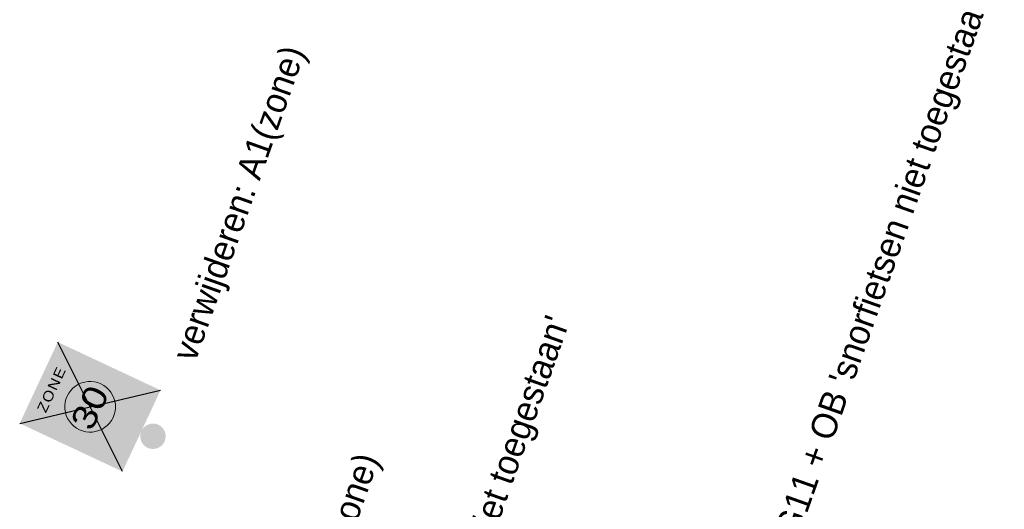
# Model space of a CAD drawing. Header units: metres. Extents: x 136326 to 138181, y 453212 to 454732.
# Tile 13 of 55: x 136482 to 136511, y 453620 to 453635. Entities that reach past the tile are written whole.
import ezdxf
from ezdxf.enums import TextEntityAlignment as Align

# ---------------------------------------------------------------- set-up
doc = ezdxf.new("R2010")
doc.units = ezdxf.units.M
doc.layers.add('-DR-nw-inr-bebording-txt', color=2, linetype='Continuous')
doc.layers.add('mob_bebording', color=7, linetype='Continuous', lineweight=0)
doc.styles.add('eurostile', font='txt')
doc.styles.add('Style-Verkeersborden', font='Verkeersborden.shx')

# ---------------------------------------------------------------- blocks, each defined once
blk = doc.blocks.new('bord_A01-ZB')
at = {"layer": 'mob_bebording', "linetype": 'Continuous', "lineweight": 0}
h = blk.add_hatch(color=254, dxfattribs=at)
h.paths.add_polyline_path([(0.265, 0), (0, 0), (-0.265, 0), (-0.265, 0.67), (0.265, 0.67)])
h.paths.add_polyline_path([(0.24, 0.01), (-0.24, 0.01, -0.414214), (-0.255, 0.025), (-0.255, 0.645, -0.414214), (-0.24, 0.66), (0.24, 0.66, -0.414214), (0.255, 0.645), (0.255, 0.025, -0.414214)], flags=17)
h = blk.add_hatch(color=7, dxfattribs=at)
h.paths.add_polyline_path([(0.255, 0.025), (0.255, 0.645, 0.414214), (0.24, 0.66), (-0.24, 0.66, 0.414214), (-0.255, 0.645), (-0.255, 0.025, 0.414214), (-0.24, 0.01), (0.24, 0.01, 0.414214)])
h.paths.add_polyline_path([(0.24, 0.02), (-0.24, 0.02, -0.414214), (-0.245, 0.025), (-0.245, 0.645, -0.414214), (-0.24, 0.65), (0.24, 0.65, -0.414214), (0.245, 0.645), (0.245, 0.025, -0.414214)])
h = blk.add_hatch(color=254, dxfattribs=at)
h.paths.add_polyline_path([(0.245, 0.025), (0.245, 0.645, 0.414214), (0.24, 0.65), (-0.24, 0.65, 0.414214), (-0.245, 0.645), (-0.245, 0.025, 0.414214), (-0.24, 0.02), (0.24, 0.02, 0.414214)])
edge = h.paths.add_edge_path(flags=17)
edge.add_arc((0, 0.335), 0.204, 0, 360)
h = blk.add_hatch(color=10, dxfattribs=at)
edge = h.paths.add_edge_path()
edge.add_arc((0, 0.335), 0.204, 0, 360)
edge = h.paths.add_edge_path()
edge.add_arc((0, 0.335), 0.1972, 0, 360)
h = blk.add_hatch(color=254, dxfattribs=at)
edge = h.paths.add_edge_path()
edge.add_arc((0, 0.335), 0.1972, 0, 360)
edge = h.paths.add_edge_path(flags=17)
edge.add_arc((0, 0.335), 0.1904, 0, 360)
h = blk.add_hatch(color=10, dxfattribs=at)
edge = h.paths.add_edge_path()
edge.add_arc((0, 0.335), 0.1904, 0, 360)
edge = h.paths.add_edge_path()
edge.add_arc((0, 0.335), 0.1496, 0, 360)
h = blk.add_hatch(color=254, dxfattribs=at)
edge = h.paths.add_edge_path()
edge.add_arc((0, 0.335), 0.1496, 0, 180)
edge.add_arc((0, 0.335), 0.1496, 180, 360)
at = {"layer": 'mob_bebording', "color": 254, "linetype": 'Continuous', "lineweight": 0, "flags": 128}
blk.add_lwpolyline([(0.1496, 0.335, 1), (-0.1496, 0.335, 1)], format="xyb", close=True, dxfattribs=at)
at = {"layer": 'mob_bebording', "color": 7, "linetype": 'Continuous', "lineweight": 0, "style": 'Style-Verkeersborden', "width": 1.190476}
blk.add_text('30', height=0.1428, dxfattribs=at).set_placement((-0.0048, 0.335), align=Align.MIDDLE_CENTER)
at = {"layer": 'mob_bebording', "color": 7, "linetype": 'Continuous', "lineweight": 0, "insert": (-0.0026, 0.5845), "char_height": 0.06, "attachment_point": 5, "line_spacing_factor": 0.6, "style": 'Style-Verkeersborden'}
blk.add_mtext('\\H1x;\\W1.16667;\\T1.112;ZONE', dxfattribs=at)

msp = doc.modelspace()

# ---------------------------------------------------------------- hatches: boundary and pattern name
at = {"layer": 'mob_bebording', "linetype": 'Continuous', "lineweight": 0}
h = msp.add_hatch(color=251, dxfattribs=at)
edge = h.paths.add_edge_path(flags=0)
edge.add_arc((136486.151, 453622.4), 0.375, 0, 360)

# ---------------------------------------------------------------- linework, layer by layer
at = {"layer": 'mob_bebording', "color": 10, "lineweight": 30}
for p, q in [((136485.25, 453621.359), (136483.34, 453625.18)), ((136482.216, 453622.78), (136486.374, 453623.759))]:
    msp.add_line(p, q, dxfattribs=at)

# ---------------------------------------------------------------- block references
at = {"layer": 'mob_bebording', "color": 254, "linetype": 'Continuous', "lineweight": 0, "xscale": 5, "yscale": 5, "zscale": 5, "rotation": 64.90269889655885}
msp.add_blockref('bord_A01-ZB', (136485.812, 453622.559), dxfattribs=at)

# ---------------------------------------------------------------- texts
at = {"layer": '-DR-nw-inr-bebording-txt', "style": 'eurostile'}
for s, p in [("verwijderen: G11 + OB 'snorfietsen niet toegestaan'", (136503.291, 453613.994)), ('verwijderen: A1(zone)', (136487.4, 453624.563)), ("verwijderen: G11 + OB 'snorfietsen niet toegestaan'", (136490.822, 453604.217)), ('verwijderen: A2(zone)', (136489.577, 453612.537))]:
    msp.add_text(s, height=0.75, rotation=70.5, dxfattribs=at).set_placement(p)

doc.saveas('drawing.dxf')
